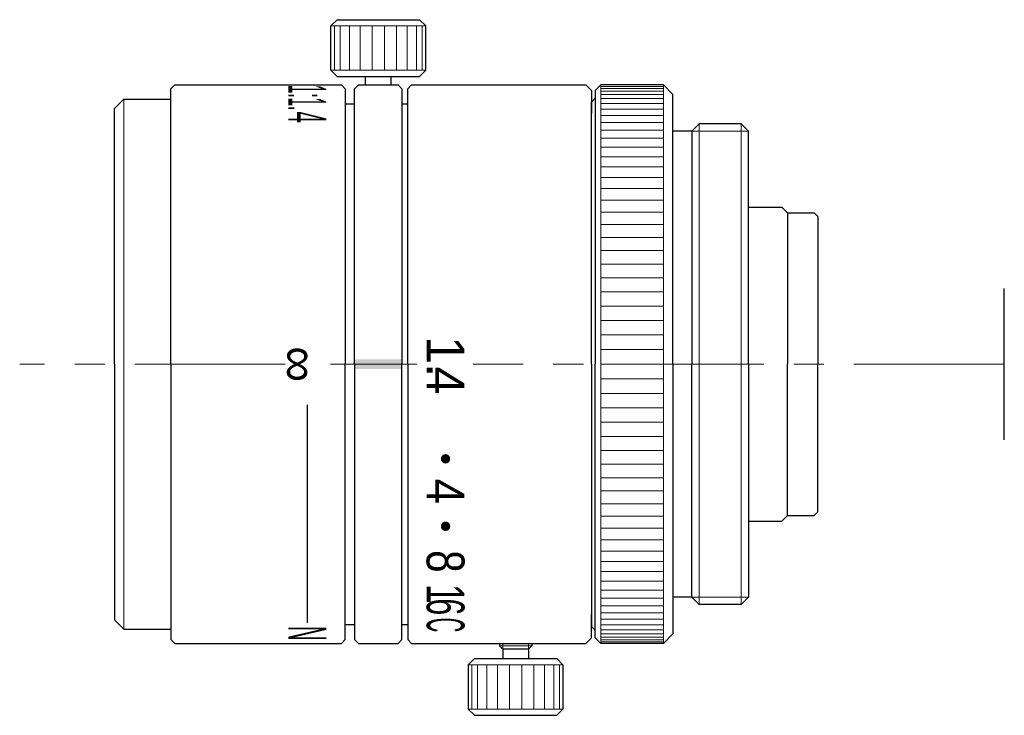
# Model space of a CAD drawing. Header units: millimetres. Extents: x 225.9 to 277.8, y -159.9 to -123.2.
import ezdxf
from ezdxf.enums import TextEntityAlignment as Align

# ---------------------------------------------------------------- set-up
doc = ezdxf.new("R2010")
doc.units = ezdxf.units.MM
doc.header["$LTSCALE"] = 0.25
doc.linetypes.add('CENTER', pattern=[50.8, 31.75, -6.35, 6.35, -6.35])
for name, color, linetype, lineweight in [('01_外形線', 7, 'Continuous', 30), ('02_ﾈｼﾞ（断面）・遮光線仕切り', 7, 'Continuous', 20), ('03_ﾈｼﾞ・ﾛｰﾚｯﾄ・遮光線', 7, 'Continuous', 9), ('04_中心線', 1, 'CENTER', 20), ('06_面取線', 7, 'Continuous', 9), ('09_文字', 2, 'Continuous', 20)]:
    doc.layers.add(name, color=color, linetype=linetype, lineweight=lineweight)
doc.styles.add('VS Standard', font='txt', dxfattribs={"height": 3})

# ---------------------------------------------------------------- blocks, each defined once
blk = doc.blocks.new('C-mount_外観図')
at = {"layer": '01_外形線'}
for p, q in [((-21.326, 14.75), (-21.626, 14.45)), ((-18.026, 14.75), (-21.326, 14.75)), ((-18.026, 14.75), (-17.526, 14.25)), ((-21.626, 14.05), (-21.826, 13.85)), ((-21.626, 14.45), (-21.626, 0)), ((-17.526, 0), (-17.526, 14.25)), ((-21.826, 0), (-21.826, 13.85)), ((-16.526, 12.303), (-16.129, 12.7)), ((-13.923, 12.7), (-16.129, 12.7)), ((-13.526, 12.303), (-13.923, 12.7)), ((-16.526, 12.303), (-17.526, 12.303)), ((-16.526, 12.303), (-16.526, 0)), ((-13.526, 0), (-13.526, 12.303)), ((-21.826, 0), (-21.826, -13.85)), ((-21.626, -14.45), (-21.626, 0)), ((-17.526, 0), (-17.526, -14.25)), ((-16.526, -12.303), (-16.526, 0)), ((-13.526, 0), (-13.526, -12.303)), ((-16.526, -12.303), (-17.526, -12.303)), ((-16.526, -12.303), (-16.129, -12.7)), ((-13.526, -12.303), (-13.923, -12.7)), ((-13.923, -12.7), (-16.129, -12.7)), ((-21.626, -14.05), (-21.826, -13.85)), ((-21.326, -14.75), (-21.626, -14.45)), ((-18.026, -14.75), (-17.526, -14.25)), ((-18.026, -14.75), (-21.326, -14.75))]:
    blk.add_line(p, q, dxfattribs=at)
at = {"layer": '02_ﾈｼﾞ（断面）・遮光線仕切り'}
for p, q in [((-16.526, 12.303), (-13.526, 12.303)), ((-16.526, -12.303), (-13.526, -12.303))]:
    blk.add_line(p, q, dxfattribs=at)
at = {"layer": '03_ﾈｼﾞ・ﾛｰﾚｯﾄ・遮光線'}
for p, q in [((-21.326, 14.669), (-18.026, 14.669)), ((-18.026, 14.568), (-21.326, 14.568)), ((-21.326, 14.428), (-18.026, 14.428)), ((-21.326, 14.247), (-18.026, 14.247)), ((-18.026, 14.028), (-21.326, 14.028)), ((-18.026, 13.77), (-21.326, 13.77)), ((-18.026, 13.475), (-21.326, 13.475)), ((-18.026, 13.142), (-21.326, 13.142)), ((-18.026, 12.774), (-21.326, 12.774)), ((-18.026, 12.37), (-21.326, 12.37)), ((-18.026, 11.933), (-21.326, 11.933)), ((-18.026, 11.463), (-21.326, 11.463)), ((-18.026, 10.961), (-21.326, 10.961)), ((-18.026, 10.43), (-21.326, 10.43)), ((-18.026, 9.87), (-21.326, 9.87)), ((-18.026, 9.282), (-21.326, 9.282)), ((-18.026, 8.67), (-21.326, 8.67)), ((-18.026, 8.033), (-21.326, 8.033)), ((-18.026, 7.375), (-21.326, 7.375)), ((-18.026, 6.696), (-21.326, 6.696)), ((-18.026, 5.999), (-21.326, 5.999)), ((-18.026, 5.286), (-21.326, 5.286)), ((-18.026, 4.558), (-21.326, 4.558)), ((-18.026, 3.818), (-21.326, 3.818)), ((-18.026, 3.067), (-21.326, 3.067)), ((-18.026, 2.307), (-21.326, 2.307)), ((-18.026, 1.542), (-21.326, 1.542)), ((-18.026, 0.772), (-21.326, 0.772)), ((-18.026, 0), (-21.326, 0)), ((-18.026, -0.772), (-21.326, -0.772)), ((-18.026, -1.542), (-21.326, -1.542)), ((-18.026, -2.307), (-21.326, -2.307)), ((-18.026, -3.067), (-21.326, -3.067)), ((-18.026, -3.818), (-21.326, -3.818)), ((-18.026, -4.558), (-21.326, -4.558)), ((-18.026, -5.286), (-21.326, -5.286)), ((-18.026, -5.999), (-21.326, -5.999)), ((-18.026, -6.696), (-21.326, -6.696)), ((-18.026, -7.375), (-21.326, -7.375)), ((-18.026, -8.033), (-21.326, -8.033)), ((-18.026, -8.67), (-21.326, -8.67)), ((-18.026, -9.282), (-21.326, -9.282)), ((-18.026, -9.87), (-21.326, -9.87)), ((-18.026, -10.43), (-21.326, -10.43)), ((-18.026, -10.961), (-21.326, -10.961)), ((-18.026, -11.463), (-21.326, -11.463)), ((-18.026, -11.933), (-21.326, -11.933)), ((-18.026, -12.37), (-21.326, -12.37)), ((-18.026, -12.774), (-21.326, -12.774)), ((-18.026, -13.142), (-21.326, -13.142)), ((-18.026, -13.475), (-21.326, -13.475)), ((-18.026, -13.77), (-21.326, -13.77)), ((-18.026, -14.028), (-21.326, -14.028)), ((-21.326, -14.247), (-18.026, -14.247)), ((-21.326, -14.428), (-18.026, -14.428)), ((-18.026, -14.568), (-21.326, -14.568)), ((-21.326, -14.669), (-18.026, -14.669))]:
    blk.add_line(p, q, dxfattribs=at)
at = {"layer": '06_面取線'}
for p, q in [((-21.326, 14.75), (-21.326, -14.75)), ((-18.026, -14.75), (-18.026, 14.75)), ((-16.129, 12.7), (-16.129, 0)), ((-13.923, 12.7), (-13.923, 0)), ((-16.129, -12.7), (-16.129, 0)), ((-13.923, -12.7), (-13.923, 0))]:
    blk.add_line(p, q, dxfattribs=at)

msp = doc.modelspace()

# ---------------------------------------------------------------- hatches: boundary and pattern name
at = {"layer": '01_外形線'}
h = msp.add_hatch(color=256, dxfattribs=at)
h.dxf.hatch_style = 1
h.paths.add_polyline_path([(246.047, -141.103), (243.547, -141.103), (243.547, -141.603), (246.047, -141.603)])
at = {"layer": '09_文字'}
h = msp.add_hatch(color=256, dxfattribs=at)
h.dxf.hatch_style = 1
h.paths.add_polyline_path([(248.347, -146.604, 1), (248.347, -146.104, 1)])
h = msp.add_hatch(color=256, dxfattribs=at)
h.dxf.hatch_style = 1
h.paths.add_polyline_path([(248.347, -150.165, 1), (248.347, -149.665, 1)])

# ---------------------------------------------------------------- linework, layer by layer
at = {"layer": '01_外形線', "ltscale": 0.25}
for p, q in [((242.297, -123.478), (242.622, -123.153)), ((242.622, -123.153), (246.972, -123.153)), ((246.972, -123.153), (247.297, -123.478)), ((242.297, -125.828), (242.297, -123.478)), ((247.297, -125.828), (247.297, -123.478)), ((242.622, -126.153), (242.297, -125.828)), ((242.622, -126.153), (246.972, -126.153)), ((244.122, -126.603), (244.122, -126.153)), ((245.472, -126.603), (245.472, -126.153)), ((246.972, -126.153), (247.297, -125.828)), ((251.197, -156.103), (251.197, -156.228)), ((251.197, -156.228), (251.372, -156.403)), ((252.722, -156.403), (251.372, -156.403)), ((251.372, -156.403), (251.372, -156.903)), ((252.897, -156.228), (252.722, -156.403)), ((252.722, -156.403), (252.722, -156.903)), ((252.897, -156.103), (252.897, -156.228)), ((249.872, -156.903), (249.547, -157.228)), ((249.872, -156.903), (254.222, -156.903)), ((254.222, -156.903), (254.547, -157.228)), ((249.547, -157.228), (249.547, -159.578)), ((254.547, -157.228), (254.547, -159.578)), ((249.547, -159.578), (249.872, -159.903)), ((254.222, -159.903), (254.547, -159.578)), ((249.872, -159.903), (254.222, -159.903))]:
    msp.add_line(p, q, dxfattribs=at)
at = {"layer": '01_外形線', "ltscale": 0.5}
for p, q in [((233.847, -126.803), (234.047, -126.603)), ((233.847, -141.353), (233.847, -126.803)), ((234.047, -126.603), (242.847, -126.603)), ((243.047, -126.803), (242.847, -126.603)), ((243.047, -126.803), (243.047, -141.353)), ((246.347, -126.803), (246.547, -126.603)), ((246.347, -141.353), (246.347, -126.803)), ((246.547, -126.603), (255.747, -126.603)), ((256.047, -126.903), (255.747, -126.603)), ((256.047, -126.903), (256.047, -128.103)), ((233.847, -141.353), (233.847, -155.903)), ((243.047, -155.903), (243.047, -141.353)), ((246.347, -141.353), (246.347, -155.903)), ((256.047, -155.803), (256.047, -154.603)), ((233.847, -155.903), (234.047, -156.103)), ((243.047, -155.903), (242.847, -156.103)), ((246.347, -155.903), (246.547, -156.103)), ((256.047, -155.803), (255.747, -156.103)), ((234.047, -156.103), (242.847, -156.103)), ((246.547, -156.103), (255.747, -156.103))]:
    msp.add_line(p, q, dxfattribs=at)
at = {"layer": '01_外形線'}
for p, q in [((243.547, -126.803), (243.747, -126.603)), ((243.547, -141.353), (243.547, -126.803)), ((243.747, -126.603), (245.847, -126.603)), ((246.047, -126.803), (245.847, -126.603)), ((246.047, -126.803), (246.047, -141.353)), ((231.363, -127.353), (230.863, -127.853)), ((231.363, -127.353), (233.847, -127.353)), ((230.863, -141.353), (230.863, -127.853)), ((243.047, -127.603), (243.547, -127.603)), ((246.047, -127.603), (246.347, -127.603)), ((264.347, -133.053), (266.107, -133.053)), ((266.407, -133.353), (266.107, -133.053)), ((266.407, -133.353), (266.407, -133.353)), ((266.407, -133.353), (267.807, -133.353)), ((266.407, -133.353), (266.407, -141.353)), ((267.807, -133.353), (268.007, -133.553)), ((268.007, -133.553), (268.007, -141.353)), ((277.847, -145.353), (277.847, -137.353)), ((230.863, -141.353), (230.863, -154.853)), ((243.547, -141.353), (243.547, -155.903)), ((246.047, -155.903), (246.047, -141.353)), ((266.407, -149.353), (266.407, -141.353)), ((268.007, -149.153), (268.007, -141.353)), ((241.047, -143.494), (241.047, -155.009)), ((267.807, -149.353), (268.007, -149.153)), ((264.347, -149.653), (266.107, -149.653)), ((266.407, -149.353), (266.107, -149.653)), ((266.407, -149.353), (266.407, -149.353)), ((266.407, -149.353), (267.807, -149.353)), ((231.363, -155.353), (230.863, -154.853)), ((231.363, -155.353), (233.847, -155.353)), ((243.047, -155.103), (243.547, -155.103)), ((246.047, -155.103), (246.347, -155.103)), ((243.547, -155.903), (243.747, -156.103)), ((246.047, -155.903), (245.847, -156.103)), ((243.747, -156.103), (245.847, -156.103))]:
    msp.add_line(p, q, dxfattribs=at)
at = {"layer": '02_ﾈｼﾞ（断面）・遮光線仕切り', "ltscale": 0.25}
for p, q in [((251.372, -156.103), (251.372, -156.403)), ((252.722, -156.103), (252.722, -156.403))]:
    msp.add_line(p, q, dxfattribs=at)
at = {"layer": '03_ﾈｼﾞ・ﾛｰﾚｯﾄ・遮光線', "ltscale": 0.25}
for p, q in [((242.487, -123.478), (242.487, -125.828)), ((242.779, -123.478), (242.779, -125.828)), ((243.275, -123.478), (243.275, -125.828)), ((243.84, -123.478), (243.84, -125.828)), ((244.471, -123.478), (244.471, -125.828)), ((245.123, -123.478), (245.123, -125.828)), ((245.754, -123.478), (245.754, -125.828)), ((246.319, -123.478), (246.319, -125.828)), ((246.815, -123.478), (246.815, -125.828)), ((247.107, -123.478), (247.107, -125.828)), ((249.737, -159.578), (249.737, -157.228)), ((250.029, -159.578), (250.029, -157.228)), ((250.525, -159.578), (250.525, -157.228)), ((251.09, -159.578), (251.09, -157.228)), ((251.721, -159.578), (251.721, -157.228)), ((252.373, -159.578), (252.373, -157.228)), ((253.004, -159.578), (253.004, -157.228)), ((253.569, -159.578), (253.569, -157.228)), ((254.065, -159.578), (254.065, -157.228)), ((254.357, -159.578), (254.357, -157.228))]:
    msp.add_line(p, q, dxfattribs=at)
at = {"layer": '04_中心線'}
for p, q in [((239.879, -141.353), (225.863, -141.353)), ((246.827, -141.353), (242.269, -141.353)), ((277.847, -141.353), (249.796, -141.353))]:
    msp.add_line(p, q, dxfattribs=at)
at = {"layer": '06_面取線', "ltscale": 0.25}
for p, q in [((247.297, -123.478), (242.297, -123.478)), ((242.297, -125.828), (247.297, -125.828)), ((252.897, -156.228), (251.197, -156.228)), ((249.547, -157.228), (254.547, -157.228)), ((254.547, -159.578), (249.547, -159.578))]:
    msp.add_line(p, q, dxfattribs=at)
at = {"layer": '06_面取線'}
for p in [(231.363, -127.353), (231.363, -155.353)]:
    msp.add_line(p, (231.363, -141.353), dxfattribs=at)

# ---------------------------------------------------------------- block references
at = {"layer": '01_外形線'}
msp.add_blockref('C-mount_外観図', (277.873, -141.353), dxfattribs=at)

# ---------------------------------------------------------------- texts
at = {"layer": '09_文字', "style": 'VS Standard'}
for s, width, p in [('1:1.', 0.3, (241.047, -126.603)), ('4', 0.4, (241.047, -128.009))]:
    msp.add_text(s, height=2, rotation=270, dxfattribs=dict(at, width=width)).set_placement(p, align=Align.MIDDLE_LEFT)
msp.add_text('∞', height=2, rotation=270, dxfattribs=at).set_placement((240.671, -141.353), align=Align.MIDDLE)
for s, p in [('1', (249.347, -140.614)), ('.', (249.347, -141.667)), ('4', (249.347, -142.211))]:
    msp.add_text(s, height=2, rotation=270, dxfattribs=at).set_placement(p, align=Align.TOP_CENTER)
for s, width, p in [('4', 0.9, (249.347, -148.065)), ('8', 0.8, (249.347, -151.771)), ('1', 0.7, (249.347, -153.487)), ('6', 0.6, (249.347, -154.17)), ('C', 0.4, (249.347, -155.13))]:
    msp.add_text(s, height=2, rotation=270, dxfattribs=dict(at, width=width)).set_placement(p, align=Align.TOP_CENTER)
at = {"layer": '09_文字', "style": 'VS Standard', "width": 0.4}
msp.add_text('N', height=2, rotation=270, dxfattribs=at).set_placement((241.047, -155.572), align=Align.MIDDLE)

doc.saveas('drawing.dxf')
